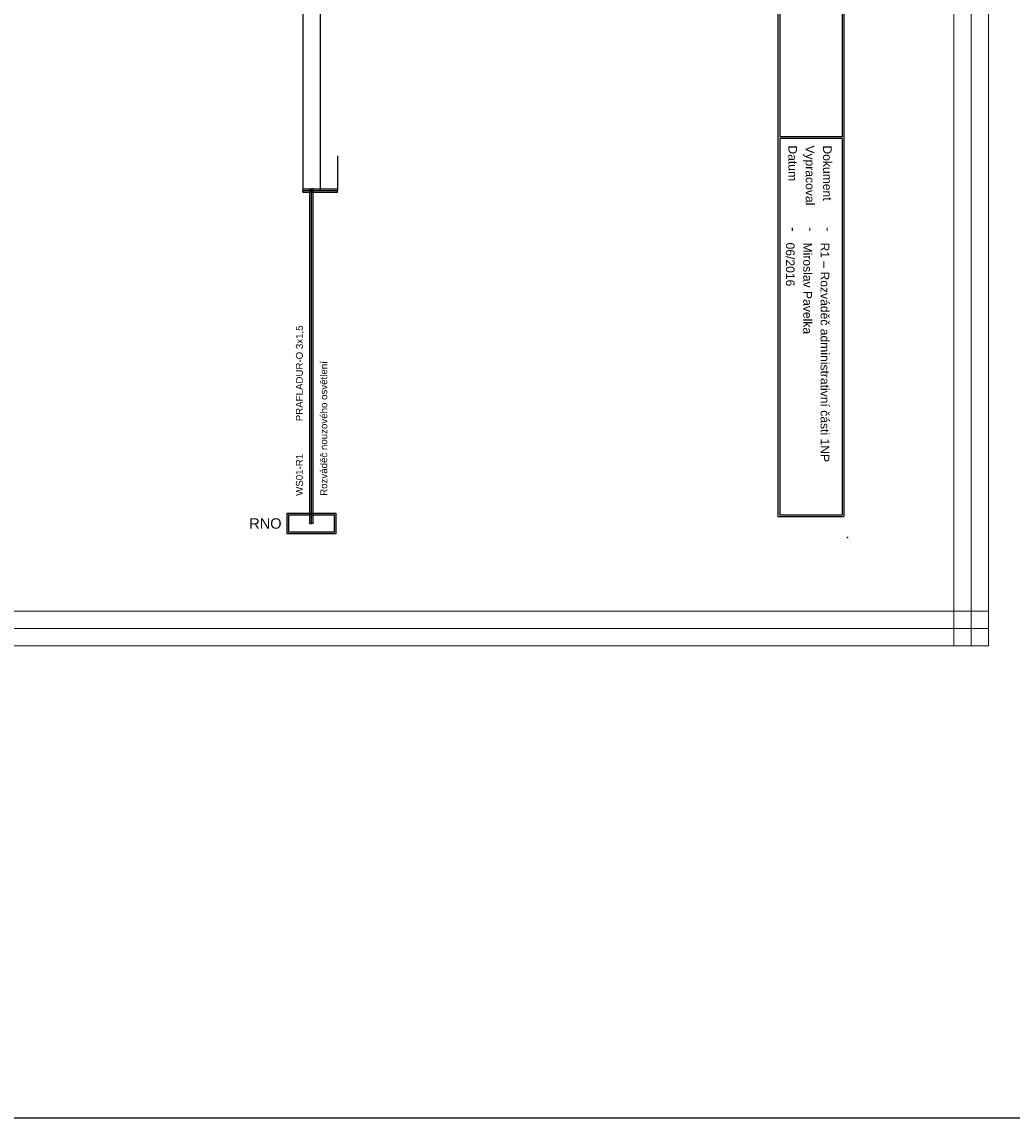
# Model space of a CAD drawing. Extents: x -9683 to -1855, y 4058 to 4698.
# Tile 2 of 50: x -9398 to -9113, y 4058 to 4374. Entities that reach past the tile are written whole.
import ezdxf
from ezdxf.enums import TextEntityAlignment as Align

# ---------------------------------------------------------------- set-up
doc = ezdxf.new("R2010")
doc.units = 0
doc.header["$MEASUREMENT"] = 0
for name, color, linetype in [('1-KRESBA', 7, 'Continuous'), ('__Bílá', 7, 'Continuous'), ('__Rudá 010', 10, 'Continuous'), ('__Vínová 220', 220, 'Continuous'), ('__Černá 250', 7, 'Continuous')]:
    doc.layers.add(name, color=color, linetype=linetype)
doc.styles.add('Arial', font='arial.ttf')
doc.styles.add('GENERATED_STYLE_1', font='arial.ttf')

# ---------------------------------------------------------------- blocks, each defined once
blk = doc.blocks.new('BLK_Razítko_malé_pro_rozváděče')
at = {"layer": '__Bílá'}
for p, q in [((15, -1), (15, -20)), ((15, -1), (294, -1)), ((15.5, -1.5), (15.5, -19.5)), ((15.5, -1.5), (184.5, -1.5)), ((184.5, -1.5), (184.5, -19.5)), ((185, -1.5), (185, -19.5)), ((185, -1.5), (293.5, -1.5)), ((293.5, -19.5), (293.5, -1.5)), ((294, -20), (294, -1)), ((15, -20), (294, -20)), ((15.5, -19.5), (184.5, -19.5)), ((185, -19.5), (293.5, -19.5)), ((15, -405), (15, -419)), ((15, -405), (294, -405)), ((15.5, -405.5), (15.5, -418.5)), ((15.5, -405.5), (194.5, -405.5)), ((194.5, -405.5), (194.5, -418.5)), ((195, -405.5), (195, -418.5)), ((195, -405.5), (293.5, -405.5)), ((293.5, -405.5), (293.5, -418.5)), ((294, -405), (294, -419)), ((15, -419), (294, -419)), ((15.5, -418.5), (194.5, -418.5)), ((195, -418.5), (293.5, -418.5))]:
    blk.add_line(p, q, dxfattribs=at)
for p in [(0, 0), (300, 0), (0, -420), (300, -420)]:
    blk.add_point(p, dxfattribs=at)
at = {"layer": '__Bílá', "style": 'Arial'}
for s, height, p in [('-', 3, (38, -7)), ('Dokument', 2.5, (187, -7)), ('-', 3, (210.5, -7)), ('SO/PS', 2.5, (17.5, -12)), ('Vypracoval', 2.5, (187, -12)), ('-', 3, (38, -12)), ('-', 3, (210.5, -12)), ('Investor', 2.5, (17.5, -17)), ('-', 3, (38, -17)), ('Datum', 2.5, (187, -17)), ('-', 3, (210.5, -17)), ('PVLK PROJECT s.r.o. , Langrova 195/33,  787 01 Šumperk', 2.5, (17.5, -411)), ('Copyright © 2012 PVLK', 2.5, (197, -411)), ('Telefon: 773 836 685, mobil: 777 848 204, e-mail: %%Upavelka@pvlk.cz', 2.5, (17.5, -416)), ('Číslo dokumentu .....', 2.5, (197, -416))]:
    blk.add_text(s, height=height, dxfattribs=at).set_placement(p)
at = {"layer": '__Vínová 220', "char_height": 2.5, "attachment_point": 7, "style": 'Arial'}
for s, insert in [('715 0908', (17.5, -7)), ('Rozšíření výrobního areálu firmy PLASTKON PRODUCT, S.R.O.', (42.5, -7.75)), ('R1 – Rozváděč administrativní části 1NP', (215, -7.75)), ('SO 02 - Novostavba skladovací haly s administrativní budovou', (42.5, -12.75)), ('Miroslav Pavelka', (215, -12.75)), ('Plastkon product, s.r.o., Hlavní 147, Mikulovice 790 84', (42.5, -17.75)), ('06/2016', (215, -17.75))]:
    blk.add_mtext(s, dxfattribs=dict(at, insert=insert))
at = {"layer": '__Vínová 220', "style": 'Arial'}
blk.add_attdef('ČÍSLO', text='', height=4, dxfattribs=at).set_placement((290, -416), align=Align.RIGHT)

msp = doc.modelspace()

# ---------------------------------------------------------------- hatches: boundary and pattern name
at = {"layer": '__Černá 250'}
h = msp.add_hatch(color=256, dxfattribs=at)
h.paths.add_polyline_path([(-9307.49, 4226.03), (-9307.49, 4232.03), (-9321.49, 4232.03), (-9321.49, 4226.03)])
h.paths.add_polyline_path([(-9307.99, 4226.53), (-9307.99, 4231.53), (-9320.99, 4231.53), (-9320.99, 4226.53)], flags=16)

# ---------------------------------------------------------------- linework, layer by layer
at = {"layer": '1-KRESBA'}
for p, q in [((-9316.99, 4425), (-9316.99, 4335)), ((-9311.99, 4385), (-9311.99, 4335)), ((-9316.99, 4335), (-9316.99, 4325)), ((-9311.99, 4335), (-9311.99, 4325)), ((-9306.99, 4335), (-9306.99, 4325)), ((-9316.99, 4325.5), (-9316.99, 4325)), ((-9316.99, 4325.5), (-9306.99, 4325.5)), ((-9314.99, 4229.03), (-9314.99, 4325.5)), ((-9314.99, 4325.5), (-9314.49, 4325.5)), ((-9314.49, 4229.03), (-9314.49, 4325.5)), ((-9313.99, 4325.5), (-9314.49, 4325.5)), ((-9313.99, 4229.03), (-9313.99, 4325.5)), ((-9306.99, 4325.5), (-9306.99, 4325)), ((-9316.99, 4324.5), (-9316.99, 4325)), ((-9316.99, 4325), (-9306.99, 4325)), ((-9316.99, 4324.5), (-9306.99, 4324.5)), ((-9306.99, 4324.5), (-9306.99, 4325)), ((-9314.99, 4229.03), (-9314.49, 4229.03)), ((-9313.99, 4229.03), (-9314.49, 4229.03))]:
    msp.add_line(p, q, dxfattribs=at)
at = {"layer": '1-KRESBA', "color": 3}
msp.add_lwpolyline([(-9683.45, 4697.61), (-1855.12, 4697.61), (-1855.12, 4057.66), (-9683.45, 4057.66)], close=True, dxfattribs=at)
at = {"layer": '__Vínová 220', "lineweight": 0}
for p, q in [((-9129.31, 4193.74), (-9129.31, 4559.82)), ((-9124.31, 4193.74), (-9124.31, 4559.82)), ((-9119.31, 4193.74), (-9119.31, 4559.82)), ((-9615.71, 4203.74), (-9119.31, 4203.74)), ((-9119.31, 4203.74), (-9119.31, 4198.74)), ((-9615.71, 4198.74), (-9119.31, 4198.74)), ((-9119.31, 4193.74), (-9119.31, 4198.74)), ((-9615.71, 4193.74), (-9119.31, 4193.74)), ((-9129.31, 4193.74), (-9124.31, 4193.74)), ((-9119.31, 4193.74), (-9124.31, 4193.74))]:
    msp.add_line(p, q, dxfattribs=at)
at = {"layer": '__Černá 250'}
for points in [[(-9321.49, 4232.03), (-9307.49, 4232.03), (-9307.49, 4226.03), (-9321.49, 4226.03)], [(-9320.99, 4231.53), (-9307.99, 4231.53), (-9307.99, 4226.53), (-9320.99, 4226.53)]]:
    msp.add_lwpolyline(points, close=True, dxfattribs=at)

# ---------------------------------------------------------------- block references
at = {"layer": '1-KRESBA', "rotation": 270}
msp.add_blockref('BLK_Razítko_malé_pro_rozváděče', (-9160, 4525), dxfattribs=at).add_auto_attribs({'ČÍSLO': '22.1'})

# ---------------------------------------------------------------- texts
at = {"layer": '__Rudá 010', "style": 'Arial'}
for s, p in [('PRAFLADUR-O 3x1,5', (-9316.99, 4258.49)), ('WS01-R1', (-9316.99, 4237))]:
    msp.add_text(s, height=2, rotation=90, dxfattribs=at).set_placement(p)
at = {"layer": '__Rudá 010', "style": 'GENERATED_STYLE_1'}
msp.add_text('RNO', height=3, dxfattribs=at).set_placement((-9323.12, 4227.53), align=Align.RIGHT)
at = {"layer": '__Rudá 010', "insert": (-9311.96, 4237), "char_height": 2, "width": 62.8406, "attachment_point": 1, "rotation": 90, "style": 'Arial'}
msp.add_mtext('Rozváděč nouzového osvětlení', dxfattribs=at)

doc.saveas('drawing.dxf')
